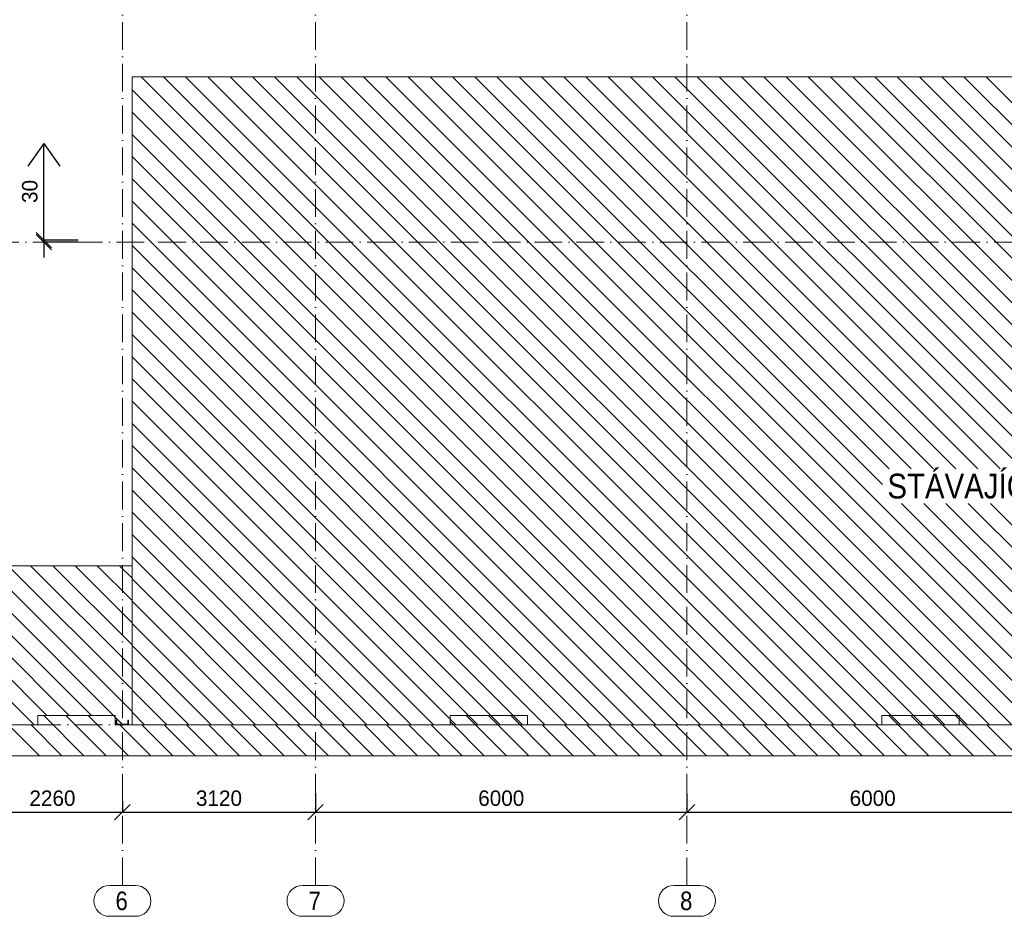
# Model space of a CAD drawing. Header units: millimetres. Extents: x -189 to 208706, y -45399 to 29996.
# Tile 8 of 16: x 28578 to 44483, y -1470 to 13019. Entities that reach past the tile are written whole.
import ezdxf

# ---------------------------------------------------------------- set-up
doc = ezdxf.new("R2010")
doc.units = ezdxf.units.MM
doc.header["$LTSCALE"] = 0.5
doc.linetypes.add('ACAD_ISO10W100', pattern=[18, 12, -3, 0, -3])
doc.linetypes.add('XKITLINE00', pattern=[0])
doc.layers.add('KOTY', color=4, linetype='Continuous')
for name, color, linetype, lineweight in [('Mřížka', 4, 'ACAD_ISO10W100', 0), ('Položka', 1, 'Continuous', 0), ('Text', 7, 'Continuous', 0)]:
    doc.layers.add(name, color=color, linetype=linetype, lineweight=lineweight)
doc.styles.add('ARIAL', font='ARIAL.TTF')
doc.dimstyles.new('ISO-25', dxfattribs={"dimscale": 100, "dimtxt": 2.5, "dimasz": 2.5, "dimexe": 0, "dimexo": 3, "dimgap": 1, "dimtad": 3, "dimdec": 0, "dimtxsty": 'Standard', "dimblk": 'OBLIQUE', "dimcen": 2.5, "dimclrd": 256, "dimclre": 256, "dimadec": 0, "dimazin": 0, "dimtfac": 1, "dimtdec": 0, "dimtmove": 0, "dimatfit": 3, "dimfxl": 0, "dimlwd": -1, "dimlwe": -1, "dimarcsym": 0})

# ---------------------------------------------------------------- blocks, each defined once
blk = doc.blocks.new('_Oblique')
at = {"color": 0, "linetype": 'ByBlock', "lineweight": -2}
blk.add_line((-0.5, -0.5), (0.5, 0.5), dxfattribs=at)
blk = doc.blocks.new('*D26')
at = {"layer": 'Defpoints', "color": 0}
for p in [(27977, 735), (30237, 690), (30237, 212)]:
    blk.add_point(p, dxfattribs=at)
at = {"layer": 'KOTY'}
for p, q in [((27977, 435), (27977, 212)), ((30237, 390), (30237, 212)), ((27977, 212), (30237, 212))]:
    blk.add_line(p, q, dxfattribs=at)
at = {"layer": 'KOTY', "xscale": 250, "yscale": 250, "zscale": 250, "rotation": 180}
blk.add_blockref('_Oblique', (27977, 212), dxfattribs=at)
at = {"layer": 'KOTY', "xscale": 250, "yscale": 250, "zscale": 250}
blk.add_blockref('_Oblique', (30237, 212), dxfattribs=at)
at = {"layer": 'KOTY', "color": 0, "insert": (29107, 437), "char_height": 250, "attachment_point": 5}
blk.add_mtext('2260', dxfattribs=at)
blk = doc.blocks.new('*D27')
at = {"layer": 'Defpoints', "color": 0}
for p in [(30237, 690), (33357, 212), (33357, 212)]:
    blk.add_point(p, dxfattribs=at)
at = {"layer": 'KOTY'}
for p, q in [((33357, 512), (33357, 212)), ((30237, 390), (30237, 212)), ((30237, 212), (33357, 212))]:
    blk.add_line(p, q, dxfattribs=at)
at = {"layer": 'KOTY', "xscale": 250, "yscale": 250, "zscale": 250, "rotation": 180}
blk.add_blockref('_Oblique', (30237, 212), dxfattribs=at)
at = {"layer": 'KOTY', "xscale": 250, "yscale": 250, "zscale": 250}
blk.add_blockref('_Oblique', (33357, 212), dxfattribs=at)
at = {"layer": 'KOTY', "color": 0, "insert": (31797, 437), "char_height": 250, "attachment_point": 5}
blk.add_mtext('3120', dxfattribs=at)
blk = doc.blocks.new('*D28')
at = {"layer": 'Defpoints', "color": 0}
for p in [(33357, 212), (39357, 212), (39357, 212)]:
    blk.add_point(p, dxfattribs=at)
at = {"layer": 'KOTY'}
for p, q in [((33357, 512), (33357, 212)), ((39357, 512), (39357, 212)), ((33357, 212), (39357, 212))]:
    blk.add_line(p, q, dxfattribs=at)
at = {"layer": 'KOTY', "xscale": 250, "yscale": 250, "zscale": 250, "rotation": 180}
blk.add_blockref('_Oblique', (33357, 212), dxfattribs=at)
at = {"layer": 'KOTY', "xscale": 250, "yscale": 250, "zscale": 250}
blk.add_blockref('_Oblique', (39357, 212), dxfattribs=at)
at = {"layer": 'KOTY', "color": 0, "insert": (36357, 437), "char_height": 250, "attachment_point": 5}
blk.add_mtext('6000', dxfattribs=at)
blk = doc.blocks.new('*D29')
at = {"layer": 'Defpoints', "color": 0}
for p in [(39357, 212), (45357, 212), (45357, 212)]:
    blk.add_point(p, dxfattribs=at)
at = {"layer": 'KOTY'}
for p, q in [((39357, 512), (39357, 212)), ((45357, 512), (45357, 212)), ((39357, 212), (45357, 212))]:
    blk.add_line(p, q, dxfattribs=at)
at = {"layer": 'KOTY', "xscale": 250, "yscale": 250, "zscale": 250, "rotation": 180}
blk.add_blockref('_Oblique', (39357, 212), dxfattribs=at)
at = {"layer": 'KOTY', "xscale": 250, "yscale": 250, "zscale": 250}
blk.add_blockref('_Oblique', (45357, 212), dxfattribs=at)
at = {"layer": 'KOTY', "color": 0, "insert": (42357, 437), "char_height": 250, "attachment_point": 5}
blk.add_mtext('6000', dxfattribs=at)
blk = doc.blocks.new('*D46')
at = {"layer": 'Defpoints', "color": 0}
for p in [(28967, 9455), (29823, 9455), (29823, 9425)]:
    blk.add_point(p, dxfattribs=at)
at = {"layer": 'KOTY'}
for p, q in [((28967, 9455), (28967, 10530)), ((29523, 9455), (28967, 9455)), ((28967, 9425), (28967, 9455)), ((29523, 9425), (28967, 9425)), ((28967, 9425), (28967, 9175))]:
    blk.add_line(p, q, dxfattribs=at)
at = {"layer": 'KOTY', "xscale": 250, "yscale": 250, "zscale": 250}
for p, rotation in [((28967, 9455), 270), ((28967, 9425), 90)]:
    blk.add_blockref('_Oblique', p, dxfattribs=dict(at, rotation=rotation))
at = {"layer": 'KOTY', "color": 0, "insert": (28742, 10243), "char_height": 250, "attachment_point": 5, "rotation": 90}
blk.add_mtext('30', dxfattribs=at)

msp = doc.modelspace()

# ---------------------------------------------------------------- linework, layer by layer
at = {"layer": 'KOTY'}
for p, q in [((28967.4, 11017.8), (28708.8, 10649.4)), ((28967.4, 10530.3), (28967.4, 11017.8)), ((28967.4, 11017.8), (29226.1, 10649.4))]:
    msp.add_line(p, q, dxfattribs=at)
at = {"layer": 'Mřížka', "lineweight": 15, "ltscale": 75}
for p, q in [((30237.3, -970.4), (30237.3, 24092.1)), ((33357.3, -970.4), (33357.3, 24092.1)), ((39357.3, -970.4), (39357.3, 24092.1)), ((3136.8, 9425.3), (68442.7, 9425.3)), ((3136.8, 1625.3), (68442.7, 1625.3))]:
    msp.add_line(p, q, dxfattribs=at)
at = {"layer": 'Mřížka', "linetype": 'XKITLINE00', "lineweight": 0}
for p, q in [((30026, -970.4), (30448.5, -970.4)), ((33146, -970.4), (33568.5, -970.4)), ((39146, -970.4), (39568.5, -970.4)), ((30026, -1470.4), (30448.5, -1470.4)), ((33146, -1470.4), (33568.5, -1470.4)), ((39146, -1470.4), (39568.5, -1470.4))]:
    msp.add_line(p, q, dxfattribs=at)
for centre, start, end in [((30026, -1220.4), 90, 270), ((30448.5, -1220.4), 270, 90), ((33146, -1220.4), 90, 270), ((33568.5, -1220.4), 270, 90), ((39146, -1220.4), 90, 270), ((39568.5, -1220.4), 270, 90)]:
    msp.add_arc(centre, 250, start, end, dxfattribs=at)
at = {"layer": 'Položka', "linetype": 'XKITLINE00', "lineweight": 0}
for p, q in [((30392.3, 1625.3), (30392.3, 12095.3)), ((30392.3, 12095.3), (55392.3, 12095.3)), ((30392.3, 1625.3), (30392.3, 12095.3)), ((30392.3, 12095.3), (55392.3, 12095.3)), ((41010.2, 1625.3), (30540.2, 12095.3)), ((41369.4, 1625.3), (30899.4, 12095.3)), ((41728.6, 1625.3), (31258.6, 12095.3)), ((42087.8, 1625.3), (31617.8, 12095.3)), ((42447.1, 1625.3), (31977.1, 12095.3)), ((42806.3, 1625.3), (32336.3, 12095.3)), ((43165.5, 1625.3), (32695.5, 12095.3)), ((43524.7, 1625.3), (33054.7, 12095.3)), ((43883.9, 1625.3), (33413.9, 12095.3)), ((44243.1, 1625.3), (33773.1, 12095.3)), ((44602.3, 1625.3), (34132.3, 12095.3)), ((44961.5, 1625.3), (34491.5, 12095.3)), ((45320.7, 1625.3), (34850.7, 12095.3)), ((45679.9, 1625.3), (35209.9, 12095.3)), ((46039.2, 1625.3), (35569.2, 12095.3)), ((42514.9, 5508.8), (35928.4, 12095.3)), ((42621, 5761.8), (36287.6, 12095.3)), ((42980.3, 5761.8), (36646.8, 12095.3)), ((43339.5, 5761.8), (37006, 12095.3)), ((43698.7, 5761.8), (37365.2, 12095.3)), ((44057.9, 5761.8), (37724.4, 12095.3)), ((44417.1, 5761.8), (38083.6, 12095.3)), ((44776.3, 5761.8), (38442.8, 12095.3)), ((45135.5, 5761.8), (38802, 12095.3)), ((45494.7, 5761.8), (39161.3, 12095.3)), ((45853.9, 5761.8), (39520.5, 12095.3)), ((46213.1, 5761.8), (39879.7, 12095.3)), ((46572.4, 5761.8), (40238.9, 12095.3)), ((46931.6, 5761.8), (40598.1, 12095.3)), ((47290.8, 5761.8), (40957.3, 12095.3)), ((51786.5, 1625.3), (41316.5, 12095.3)), ((52145.7, 1625.3), (41675.7, 12095.3)), ((52504.9, 1625.3), (42034.9, 12095.3)), ((52864.2, 1625.3), (42394.2, 12095.3)), ((53223.4, 1625.3), (42753.4, 12095.3)), ((53582.6, 1625.3), (43112.6, 12095.3)), ((53941.8, 1625.3), (43471.8, 12095.3)), ((54301, 1625.3), (43831, 12095.3)), ((54660.2, 1625.3), (44190.2, 12095.3)), ((40651, 1625.3), (30392.3, 11884)), ((40291.8, 1625.3), (30392.3, 11524.8)), ((39932.6, 1625.3), (30392.3, 11165.6)), ((39573.4, 1625.3), (30392.3, 10806.4)), ((39214.2, 1625.3), (30392.3, 10447.2)), ((38855, 1625.3), (30392.3, 10088)), ((38495.7, 1625.3), (30392.3, 9728.8)), ((38136.5, 1625.3), (30392.3, 9369.6)), ((37777.3, 1625.3), (30392.3, 9010.3)), ((37418.1, 1625.3), (30392.3, 8651.1)), ((37058.9, 1625.3), (30392.3, 8291.9)), ((36699.7, 1625.3), (30392.3, 7932.7)), ((36340.5, 1625.3), (30392.3, 7573.5)), ((35981.3, 1625.3), (30392.3, 7214.3)), ((35622.1, 1625.3), (30392.3, 6855.1)), ((35262.8, 1625.3), (30392.3, 6495.9)), ((34903.6, 1625.3), (30392.3, 6136.7)), ((34544.4, 1625.3), (30392.3, 5777.5)), ((34185.2, 1625.3), (30392.3, 5418.2)), ((46398.4, 1625.3), (42821.8, 5201.8)), ((46757.6, 1625.3), (43181, 5201.8)), ((47116.8, 1625.3), (43540.3, 5201.8)), ((47476, 1625.3), (43899.5, 5201.8)), ((47835.2, 1625.3), (44258.7, 5201.8)), ((33826, 1625.3), (30392.3, 5059)), ((33466.8, 1625.3), (30392.3, 4699.8)), ((33107.6, 1625.3), (30392.3, 4340.6)), ((19102.3, 4195.3), (30392.3, 4195.3)), ((19102.3, 4195.3), (30392.3, 4195.3)), ((28809, 1625.3), (26239, 4195.3)), ((29018.2, 1775.3), (26598.2, 4195.3)), ((29377.4, 1775.3), (26957.4, 4195.3)), ((29736.6, 1775.3), (27316.6, 4195.3)), ((30245.8, 1625.3), (27675.8, 4195.3)), ((30392.3, 1838), (28035, 4195.3)), ((30392.3, 2197.2), (28394.2, 4195.3)), ((30392.3, 2556.5), (28753.4, 4195.3)), ((30392.3, 2915.7), (29112.6, 4195.3)), ((30392.3, 3274.9), (29471.9, 4195.3)), ((30392.3, 3634.1), (29831.1, 4195.3)), ((30392.3, 3993.3), (30190.3, 4195.3)), ((30392.3, 4195.3), (30392.3, 1625.3)), ((30392.3, 4195.3), (30392.3, 1625.3)), ((32748.4, 1625.3), (30392.3, 3981.4)), ((32389.2, 1625.3), (30392.3, 3622.2)), ((32030, 1625.3), (30392.3, 3263)), ((31670.7, 1625.3), (30392.3, 2903.8)), ((31311.5, 1625.3), (30392.3, 2544.6)), ((30952.3, 1625.3), (30392.3, 2185.4)), ((28869.8, 1775.3), (28869.8, 1625.3)), ((30119.8, 1775.3), (28869.8, 1775.3)), ((28869.8, 1775.3), (28869.8, 1625.3)), ((30119.8, 1775.3), (28869.8, 1775.3)), ((28869.8, 1775.3), (30119.8, 1775.3)), ((28869.8, 1625.3), (28869.8, 1775.3)), ((28869.8, 1775.3), (30119.8, 1775.3)), ((28869.8, 1625.3), (28869.8, 1775.3)), ((29616.3, 1125.3), (28966.8, 1774.8)), ((29975.5, 1125.3), (29325.5, 1775.3)), ((30334.7, 1125.3), (29684.7, 1775.3)), ((30119.8, 1625.3), (30119.8, 1775.3)), ((30119.8, 1625.3), (30119.8, 1775.3)), ((30119.8, 1775.3), (30119.8, 1625.3)), ((30119.8, 1775.3), (30119.8, 1625.3)), ((30593.1, 1625.3), (30392.3, 1826.1)), ((35532.3, 1775.3), (36782.3, 1775.3)), ((35532.3, 1625.3), (35532.3, 1775.3)), ((35532.3, 1775.3), (36782.3, 1775.3)), ((35532.3, 1625.3), (35532.3, 1775.3)), ((36441.3, 1125.3), (35791.3, 1775.3)), ((36800.5, 1125.3), (36150.5, 1775.3)), ((37159.7, 1125.3), (36509.7, 1775.3)), ((36782.3, 1775.3), (36782.3, 1625.3)), ((36782.3, 1775.3), (36782.3, 1625.3)), ((42502.3, 1775.3), (43752.3, 1775.3)), ((42502.3, 1625.3), (42502.3, 1775.3)), ((42502.3, 1775.3), (43752.3, 1775.3)), ((42502.3, 1625.3), (42502.3, 1775.3)), ((43266.3, 1125.3), (42617.9, 1773.7)), ((43625.5, 1125.3), (42975.5, 1775.3)), ((43984.7, 1125.3), (43334.7, 1775.3)), ((44343.9, 1125.3), (43693.9, 1775.3)), ((43752.3, 1775.3), (43752.3, 1625.3)), ((43752.3, 1775.3), (43752.3, 1625.3)), ((23482.3, 1625.3), (28869.8, 1625.3)), ((23482.3, 1625.3), (28869.8, 1625.3)), ((28869.8, 1625.3), (28077.3, 1625.3)), ((28869.8, 1625.3), (28077.3, 1625.3)), ((28897.9, 1125.3), (28397.9, 1625.3)), ((29257.1, 1125.3), (28755.4, 1627.1)), ((30392.3, 1625.3), (30119.8, 1625.3)), ((30392.3, 1625.3), (30119.8, 1625.3)), ((30119.8, 1625.3), (35532.3, 1625.3)), ((30119.8, 1625.3), (35532.3, 1625.3)), ((30137.3, 1700.3), (30142.8, 1700.3)), ((30137.3, 1625.3), (30137.3, 1700.3)), ((30137.3, 1700.3), (30142.8, 1700.3)), ((30137.3, 1625.3), (30137.3, 1700.3)), ((30150.8, 1625.3), (30137.3, 1638.9)), ((30137.3, 1625.3), (30337.3, 1625.3)), ((30137.3, 1625.3), (30337.3, 1625.3)), ((30142.8, 1700.3), (30145.1, 1699.8)), ((30142.8, 1700.3), (30145.1, 1699.8)), ((30145.1, 1699.8), (30147, 1698.5)), ((30145.1, 1699.8), (30147, 1698.5)), ((30147, 1698.5), (30148.3, 1696.6)), ((30147, 1698.5), (30148.3, 1696.6)), ((30148.3, 1696.6), (30148.8, 1694.3)), ((30148.3, 1696.6), (30148.8, 1694.3)), ((30148.8, 1645.3), (30148.8, 1694.3)), ((30148.8, 1645.3), (30148.8, 1694.3)), ((30148.8, 1645.3), (30149.7, 1640.9)), ((30148.8, 1645.3), (30149.7, 1640.9)), ((30155.9, 1634.7), (30160.3, 1633.8)), ((30155.9, 1634.7), (30160.3, 1633.8)), ((30160.3, 1633.8), (30314.3, 1633.8)), ((30160.3, 1633.8), (30314.3, 1633.8)), ((30693.9, 1125.3), (30193.9, 1625.3)), ((30314.3, 1633.8), (30318.7, 1634.7)), ((30314.3, 1633.8), (30318.7, 1634.7)), ((30324.9, 1640.9), (30325.8, 1645.3)), ((30324.9, 1640.9), (30325.8, 1645.3)), ((30325.8, 1694.3), (30326.2, 1696.6)), ((30325.8, 1694.3), (30326.2, 1696.6)), ((30325.8, 1645.3), (30325.8, 1694.3)), ((30325.8, 1645.3), (30325.8, 1694.3)), ((30326.2, 1696.6), (30327.5, 1698.5)), ((30326.2, 1696.6), (30327.5, 1698.5)), ((30327.5, 1698.5), (30329.5, 1699.8)), ((30327.5, 1698.5), (30329.5, 1699.8)), ((30329.5, 1699.8), (30331.8, 1700.3)), ((30329.5, 1699.8), (30331.8, 1700.3)), ((30331.8, 1700.3), (30337.3, 1700.3)), ((30331.8, 1700.3), (30337.3, 1700.3)), ((30337.3, 1625.3), (30337.3, 1700.3)), ((30337.3, 1625.3), (30337.3, 1700.3)), ((63357.3, 1625.3), (30392.3, 1625.3)), ((63357.3, 1625.3), (30392.3, 1625.3)), ((31053.2, 1125.3), (30553.2, 1625.3)), ((31412.4, 1125.3), (30912.4, 1625.3)), ((31771.6, 1125.3), (31271.6, 1625.3)), ((32130.8, 1125.3), (31630.8, 1625.3)), ((32490, 1125.3), (31990, 1625.3)), ((32849.2, 1125.3), (32349.2, 1625.3)), ((33208.4, 1125.3), (32708.4, 1625.3)), ((33567.6, 1125.3), (33067.6, 1625.3)), ((33926.8, 1125.3), (33426.8, 1625.3)), ((34286, 1125.3), (33786, 1625.3)), ((34645.3, 1125.3), (34145.3, 1625.3)), ((35004.5, 1125.3), (34504.5, 1625.3)), ((35363.7, 1125.3), (34863.7, 1625.3)), ((35722.9, 1125.3), (35222.9, 1625.3)), ((36082.1, 1125.3), (35531, 1676.4)), ((36782.3, 1625.3), (42502.3, 1625.3)), ((36782.3, 1625.3), (42502.3, 1625.3)), ((37518.9, 1125.3), (37018.9, 1625.3)), ((37878.1, 1125.3), (37378.1, 1625.3)), ((38237.4, 1125.3), (37737.4, 1625.3)), ((38596.6, 1125.3), (38096.6, 1625.3)), ((38955.8, 1125.3), (38455.8, 1625.3)), ((39315, 1125.3), (38815, 1625.3)), ((39674.2, 1125.3), (39174.2, 1625.3)), ((40033.4, 1125.3), (39533.4, 1625.3)), ((40392.6, 1125.3), (39892.6, 1625.3)), ((40751.8, 1125.3), (40251.8, 1625.3)), ((41111, 1125.3), (40611, 1625.3)), ((41470.2, 1125.3), (40970.2, 1625.3)), ((41829.5, 1125.3), (41329.5, 1625.3)), ((42188.7, 1125.3), (41688.7, 1625.3)), ((42547.9, 1125.3), (42047.9, 1625.3)), ((42907.1, 1125.3), (42407.1, 1625.3)), ((43752.3, 1625.3), (49152.3, 1625.3)), ((43752.3, 1625.3), (49152.3, 1625.3)), ((44703.1, 1125.3), (44203.1, 1625.3)), ((3742.3, 1125.3), (63624.5, 1125.3)), ((3742.3, 1125.3), (63624.5, 1125.3))]:
    msp.add_line(p, q, dxfattribs=at)
for centre, start, end in [((30160.3, 1645.3), 202.5, 247.5), ((30160.3, 1645.3), 202.5, 247.5), ((30314.3, 1645.3), 292.5, 337.5), ((30314.3, 1645.3), 292.5, 337.5)]:
    msp.add_arc(centre, 11.5, start, end, dxfattribs=at)

# ---------------------------------------------------------------- texts
at = {"layer": 'Mřížka', "style": 'ARIAL', "width": 0.85}
for s, p in [('6', (30126, -1370.4)), ('7', (33246, -1370.4)), ('8', (39246, -1370.4))]:
    msp.add_text(s, height=300, dxfattribs=at).set_placement(p)
at = {"layer": 'Text', "style": 'ARIAL', "width": 0.85}
msp.add_text('STÁVAJÍCÍ OBJEKT', height=400, dxfattribs=at).set_placement((42594.9, 5281.8))

# ---------------------------------------------------------------- dimensions: what is measured, and where the dimension line sits
at = {"layer": 'KOTY'}
dim = msp.add_linear_dim(base=(28967.4, 9455.3), p1=(29823, 9425.3), p2=(29823, 9455.3), angle=90, dimstyle='ISO-25', dxfattribs=at)
dim.commit()
dim.dimension.update_dxf_attribs({"geometry": '*D46', "text_midpoint": (28742.4, 10242.8)})
for base, p1, p2, picture, middle in [((30237.3, 211.9), (27977.3, 734.8), (30237.3, 690.2), '*D26', (29107.3, 436.9)), ((33357.3, 211.9), (30237.3, 690.2), (33357.3, 211.9), '*D27', (31797.3, 436.9)), ((39357.3, 211.9), (33357.3, 211.9), (39357.3, 211.9), '*D28', (36357.3, 436.9)), ((45357.3, 211.9), (39357.3, 211.9), (45357.3, 211.9), '*D29', (42357.3, 436.9))]:
    dim = msp.add_linear_dim(base=base, p1=p1, p2=p2, dimstyle='ISO-25', override={"dimtmove": 1}, dxfattribs=at)
    dim.commit()
    dim.dimension.update_dxf_attribs({"geometry": picture, "text_midpoint": middle})

doc.saveas('drawing.dxf')
